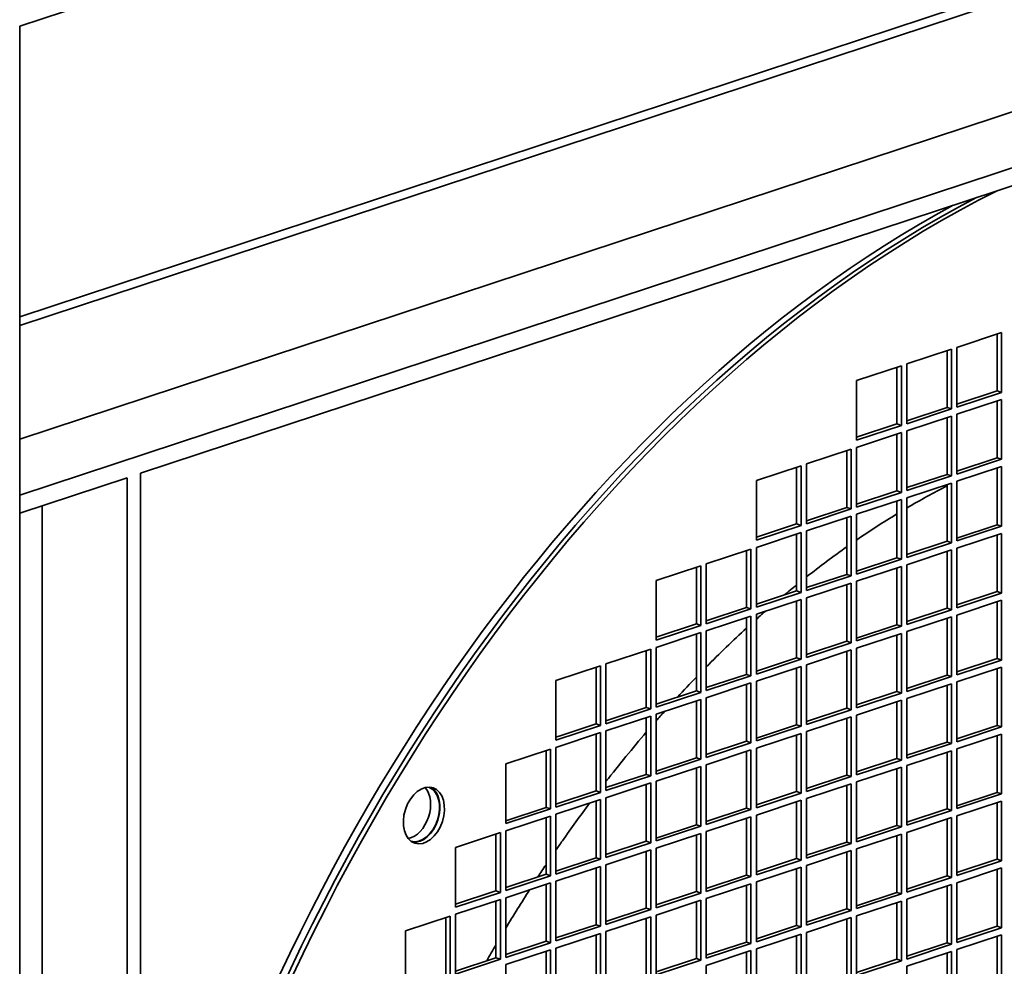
# Model space of a CAD drawing. Header units: millimetres. Extents: x 132 to 3320, y 40 to 2336.
# Tile 19 of 38: x 2938 to 3038, y 902 to 997. Entities that reach past the tile are written whole.
import ezdxf

# ---------------------------------------------------------------- set-up
doc = ezdxf.new("R2010")
doc.units = ezdxf.units.MM
doc.header["$LTSCALE"] = 8
doc.layers.add('Krawędzie widoczne(ISO)', color=7, linetype='Continuous', lineweight=35, true_color=0x262659)

msp = doc.modelspace()

# ---------------------------------------------------------------- linework, layer by layer
at = {"layer": 'Krawędzie widoczne(ISO)'}
for p, q in [((3230.223, 1093.098), (2938.329, 996.794)), ((2938.329, 967.412), (3219.588, 1060.207)), ((3220.946, 1059.759), (2938.329, 966.516)), ((3220.946, 1048.28), (2938.329, 955.037)), ((3229.544, 1045.443), (2938.329, 949.363)), ((2950.548, 951.582), (3167.771, 1023.25)), ((2938.329, 996.794), (2938.329, 537.629)), ((3033.093, 964.311), (3037.619, 965.804)), ((3037.619, 965.804), (3037.619, 959.762)), ((3037.166, 964.393), (3037.166, 965.655)), ((3028.025, 962.638), (3032.55, 964.132)), ((3032.097, 961.581), (3032.097, 963.982)), ((3032.55, 964.132), (3032.55, 958.09)), ((3033.093, 958.269), (3033.093, 964.311)), ((3037.166, 959.911), (3037.166, 964.393)), ((3022.956, 960.966), (3027.481, 962.459)), ((3027.029, 958.379), (3027.029, 962.31)), ((3027.481, 962.459), (3027.481, 956.418)), ((3028.025, 956.597), (3028.025, 962.638)), ((3022.956, 954.925), (3022.956, 960.966)), ((3032.097, 958.239), (3032.097, 961.581)), ((3033.093, 958.568), (3037.166, 959.911)), ((3037.166, 959.911), (3037.619, 959.762)), ((3037.619, 959.762), (3033.093, 958.269)), ((3033.093, 957.544), (3037.619, 959.037)), ((3037.166, 953.145), (3037.166, 958.888)), ((3037.619, 959.037), (3037.619, 952.996)), ((3027.029, 956.567), (3027.029, 958.379)), ((3028.025, 956.895), (3032.097, 958.239)), ((3032.55, 958.09), (3028.025, 956.597)), ((3032.097, 958.239), (3032.55, 958.09)), ((3028.025, 955.872), (3032.55, 957.365)), ((3032.097, 951.473), (3032.097, 957.216)), ((3032.55, 957.365), (3032.55, 951.323)), ((3033.093, 951.502), (3033.093, 957.544)), ((3022.956, 955.223), (3027.029, 956.567)), ((3027.481, 956.418), (3022.956, 954.925)), ((3027.029, 956.567), (3027.481, 956.418)), ((3028.025, 949.83), (3028.025, 955.872)), ((3022.956, 954.2), (3027.481, 955.693)), ((3027.029, 949.8), (3027.029, 955.543)), ((3027.481, 955.693), (3027.481, 949.651)), ((3017.887, 952.527), (3022.413, 954.02)), ((3021.96, 948.128), (3021.96, 953.871)), ((3022.413, 954.02), (3022.413, 947.979)), ((3022.956, 948.158), (3022.956, 954.2)), ((3033.093, 951.801), (3037.166, 953.145)), ((3037.619, 952.996), (3033.093, 951.502)), ((3037.166, 953.145), (3037.619, 952.996)), ((3012.819, 950.855), (3017.344, 952.348)), ((3016.892, 950.741), (3016.892, 952.199)), ((3017.344, 952.348), (3017.344, 946.307)), ((3017.887, 946.486), (3017.887, 952.527)), ((3033.093, 950.777), (3037.619, 952.271)), ((3037.166, 946.378), (3037.166, 952.121)), ((3037.619, 952.271), (3037.619, 946.229)), ((2938.329, 947.551), (2949.191, 951.134)), ((2949.191, 951.134), (2949.191, 661.136)), ((2950.548, 661.584), (2950.548, 951.582)), ((3012.819, 944.813), (3012.819, 950.855)), ((3028.025, 950.129), (3032.097, 951.473)), ((3032.55, 951.323), (3028.025, 949.83)), ((3032.097, 951.473), (3032.55, 951.323)), ((3016.892, 946.456), (3016.892, 950.741)), ((3028.025, 949.105), (3032.55, 950.598)), ((3032.097, 944.706), (3032.097, 950.449)), ((3032.55, 950.598), (3032.55, 944.557)), ((3033.093, 944.736), (3033.093, 950.777)), ((3022.956, 948.457), (3027.029, 949.8)), ((3027.481, 949.651), (3022.956, 948.158)), ((3022.956, 947.433), (3027.481, 948.926)), ((3027.029, 949.8), (3027.481, 949.651)), ((3027.481, 948.926), (3027.481, 942.884)), ((3028.025, 943.064), (3028.025, 949.105)), ((2940.592, 948.297), (2940.592, 663.973)), ((3017.887, 946.784), (3021.96, 948.128)), ((3022.413, 947.979), (3017.887, 946.486)), ((3021.96, 948.128), (3022.413, 947.979)), ((3027.029, 943.034), (3027.029, 948.777)), ((3017.887, 945.761), (3022.413, 947.254)), ((3021.96, 941.361), (3021.96, 947.104)), ((3022.413, 947.254), (3022.413, 941.212)), ((3022.956, 941.391), (3022.956, 947.433)), ((3012.819, 945.112), (3016.892, 946.456)), ((3017.344, 946.307), (3012.819, 944.813)), ((3016.892, 946.456), (3017.344, 946.307)), ((3033.093, 945.034), (3037.166, 946.378)), ((3037.619, 946.229), (3033.093, 944.736)), ((3037.166, 946.378), (3037.619, 946.229)), ((3012.819, 944.088), (3017.344, 945.582)), ((3016.892, 939.689), (3016.892, 945.432)), ((3017.344, 945.582), (3017.344, 939.54)), ((3017.887, 939.719), (3017.887, 945.761)), ((3033.093, 944.011), (3037.619, 945.504)), ((3037.166, 939.612), (3037.166, 945.355)), ((3037.619, 945.504), (3037.619, 939.462)), ((3007.75, 942.416), (3012.276, 943.909)), ((3012.276, 943.909), (3012.276, 937.868)), ((3012.819, 938.047), (3012.819, 944.088)), ((3028.025, 943.362), (3032.097, 944.706)), ((3032.55, 944.557), (3028.025, 943.064)), ((3032.097, 944.706), (3032.55, 944.557)), ((3033.093, 937.969), (3033.093, 944.011)), ((3011.823, 938.017), (3011.823, 943.76)), ((3022.956, 941.69), (3027.029, 943.034)), ((3027.481, 942.884), (3022.956, 941.391)), ((3027.029, 943.034), (3027.481, 942.884)), ((3028.025, 942.339), (3032.55, 943.832)), ((3032.097, 937.939), (3032.097, 943.682)), ((3032.55, 943.832), (3032.55, 937.79)), ((3002.682, 940.744), (3007.207, 942.237)), ((3006.755, 941.288), (3006.755, 942.088)), ((3007.207, 942.237), (3007.207, 936.195)), ((3007.75, 936.375), (3007.75, 942.416)), ((3022.956, 940.666), (3027.481, 942.159)), ((3027.029, 936.267), (3027.029, 942.01)), ((3027.481, 942.159), (3027.481, 936.118)), ((3028.025, 936.297), (3028.025, 942.339)), ((3006.755, 936.345), (3006.755, 941.288)), ((3017.887, 940.018), (3021.96, 941.361)), ((3022.413, 941.212), (3017.887, 939.719)), ((3021.96, 941.361), (3022.413, 941.212)), ((3002.682, 934.702), (3002.682, 940.744)), ((3017.887, 938.994), (3022.413, 940.487)), ((3021.96, 934.595), (3021.96, 940.338)), ((3022.413, 940.487), (3022.413, 934.446)), ((3022.956, 934.625), (3022.956, 940.666)), ((3012.819, 938.345), (3016.892, 939.689)), ((3017.344, 939.54), (3012.819, 938.047)), ((3016.892, 939.689), (3017.344, 939.54)), ((3017.887, 932.952), (3017.887, 938.994)), ((3033.093, 938.268), (3037.166, 939.612)), ((3037.619, 939.462), (3033.093, 937.969)), ((3037.166, 939.612), (3037.619, 939.462)), ((3007.75, 936.673), (3011.823, 938.017)), ((3012.276, 937.868), (3007.75, 936.375)), ((3011.823, 938.017), (3012.276, 937.868)), ((3012.819, 937.322), (3017.344, 938.815)), ((3016.892, 932.923), (3016.892, 938.666)), ((3017.344, 938.815), (3017.344, 932.773)), ((3028.025, 936.596), (3032.097, 937.939)), ((3032.097, 937.939), (3032.55, 937.79)), ((3033.093, 937.244), (3037.619, 938.737)), ((3037.166, 932.845), (3037.166, 938.588)), ((3037.619, 938.737), (3037.619, 932.696)), ((3007.75, 935.65), (3012.276, 937.143)), ((3011.823, 931.25), (3011.823, 936.993)), ((3012.276, 937.143), (3012.276, 931.101)), ((3012.819, 931.28), (3012.819, 937.322)), ((3032.55, 937.79), (3028.025, 936.297)), ((3028.025, 935.572), (3032.55, 937.065)), ((3032.097, 931.173), (3032.097, 936.916)), ((3032.55, 937.065), (3032.55, 931.023)), ((3033.093, 931.203), (3033.093, 937.244)), ((3002.682, 935.001), (3006.755, 936.345)), ((3007.207, 936.195), (3002.682, 934.702)), ((3006.755, 936.345), (3007.207, 936.195)), ((3022.956, 934.923), (3027.029, 936.267)), ((3027.481, 936.118), (3022.956, 934.625)), ((3027.029, 936.267), (3027.481, 936.118)), ((3002.682, 933.977), (3007.207, 935.47)), ((3006.755, 929.578), (3006.755, 935.321)), ((3007.207, 935.47), (3007.207, 929.429)), ((3007.75, 929.608), (3007.75, 935.65)), ((3022.956, 933.9), (3027.481, 935.393)), ((3027.029, 929.5), (3027.029, 935.243)), ((3027.481, 935.393), (3027.481, 929.351)), ((3028.025, 929.53), (3028.025, 935.572)), ((3002.682, 927.936), (3002.682, 933.977)), ((3017.887, 933.251), (3021.96, 934.595)), ((3022.413, 934.446), (3017.887, 932.952)), ((3021.96, 934.595), (3022.413, 934.446)), ((3022.956, 927.858), (3022.956, 933.9)), ((2997.613, 932.305), (3002.139, 933.798)), ((3001.686, 927.906), (3001.686, 933.649)), ((3002.139, 933.798), (3002.139, 927.757)), ((3012.819, 931.579), (3016.892, 932.923)), ((3016.892, 932.923), (3017.344, 932.773)), ((3017.887, 932.227), (3022.413, 933.721)), ((3021.96, 927.828), (3021.96, 933.571)), ((3022.413, 933.721), (3022.413, 927.679)), ((2992.545, 930.633), (2997.07, 932.126)), ((2996.618, 929.695), (2996.618, 931.977)), ((2997.07, 932.126), (2997.07, 926.084)), ((2997.613, 926.263), (2997.613, 932.305)), ((3017.344, 932.773), (3012.819, 931.28)), ((3012.819, 930.555), (3017.344, 932.048)), ((3016.892, 926.156), (3016.892, 931.899)), ((3017.344, 932.048), (3017.344, 926.007)), ((3017.887, 926.186), (3017.887, 932.227)), ((3033.093, 931.501), (3037.166, 932.845)), ((3037.619, 932.696), (3033.093, 931.203)), ((3033.093, 930.478), (3037.619, 931.971)), ((3037.166, 932.845), (3037.619, 932.696)), ((3037.619, 931.971), (3037.619, 925.929)), ((3007.75, 929.907), (3011.823, 931.25)), ((3012.276, 931.101), (3007.75, 929.608)), ((3011.823, 931.25), (3012.276, 931.101)), ((3028.025, 929.829), (3032.097, 931.173)), ((3032.55, 931.023), (3028.025, 929.53)), ((3032.097, 931.173), (3032.55, 931.023)), ((3037.166, 926.078), (3037.166, 931.821)), ((2992.545, 924.591), (2992.545, 930.633)), ((3007.75, 928.883), (3012.276, 930.376)), ((3011.823, 924.484), (3011.823, 930.227)), ((3012.276, 930.376), (3012.276, 924.334)), ((3012.819, 924.514), (3012.819, 930.555)), ((3028.025, 928.805), (3032.55, 930.298)), ((3032.097, 924.406), (3032.097, 930.149)), ((3032.55, 930.298), (3032.55, 924.257)), ((3033.093, 924.436), (3033.093, 930.478)), ((2996.618, 926.234), (2996.618, 929.695)), ((3002.682, 928.234), (3006.755, 929.578)), ((3007.207, 929.429), (3002.682, 927.936)), ((3006.755, 929.578), (3007.207, 929.429)), ((3022.956, 928.157), (3027.029, 929.5)), ((3027.481, 929.351), (3022.956, 927.858)), ((3027.029, 929.5), (3027.481, 929.351)), ((2997.613, 926.562), (3001.686, 927.906)), ((3001.686, 927.906), (3002.139, 927.757)), ((3002.682, 927.211), (3007.207, 928.704)), ((3006.755, 922.811), (3006.755, 928.554)), ((3007.207, 928.704), (3007.207, 922.662)), ((3007.75, 922.841), (3007.75, 928.883)), ((3022.956, 927.133), (3027.481, 928.626)), ((3027.029, 922.734), (3027.029, 928.477)), ((3027.481, 928.626), (3027.481, 922.584)), ((3028.025, 922.764), (3028.025, 928.805)), ((3002.139, 927.757), (2997.613, 926.263)), ((2997.613, 925.538), (3002.139, 927.032)), ((3002.139, 927.032), (3002.139, 920.99)), ((3002.682, 921.169), (3002.682, 927.211)), ((3017.887, 926.484), (3021.96, 927.828)), ((3022.413, 927.679), (3017.887, 926.186)), ((3017.887, 925.461), (3022.413, 926.954)), ((3021.96, 927.828), (3022.413, 927.679)), ((3022.413, 926.954), (3022.413, 920.912)), ((3022.956, 921.091), (3022.956, 927.133)), ((2997.07, 926.084), (2992.545, 924.591)), ((2993.095, 925.071), (2996.618, 926.234)), ((2996.618, 926.234), (2997.07, 926.084)), ((3001.686, 921.139), (3001.686, 926.882)), ((3012.819, 924.812), (3016.892, 926.156)), ((3017.344, 926.007), (3012.819, 924.514)), ((3016.892, 926.156), (3017.344, 926.007)), ((3021.96, 921.062), (3021.96, 926.805)), ((3033.093, 924.735), (3037.166, 926.078)), ((3037.619, 925.929), (3033.093, 924.436)), ((3037.166, 926.078), (3037.619, 925.929)), ((2992.545, 923.866), (2997.07, 925.359)), ((2992.545, 924.89), (2993.095, 925.071)), ((2996.618, 919.467), (2996.618, 925.21)), ((2997.07, 925.359), (2997.07, 919.318)), ((2997.613, 919.497), (2997.613, 925.538)), ((3012.819, 923.789), (3017.344, 925.282)), ((3016.892, 919.389), (3016.892, 925.132)), ((3017.344, 925.282), (3017.344, 919.24)), ((3017.887, 919.419), (3017.887, 925.461)), ((3033.093, 923.711), (3037.619, 925.204)), ((3037.166, 919.312), (3037.166, 925.055)), ((3037.619, 925.204), (3037.619, 919.162)), ((3007.75, 923.14), (3011.823, 924.484)), ((3012.276, 924.334), (3007.75, 922.841)), ((3011.823, 924.484), (3012.276, 924.334)), ((3028.025, 923.062), (3032.097, 924.406)), ((3032.55, 924.257), (3028.025, 922.764)), ((3032.097, 924.406), (3032.55, 924.257)), ((2987.476, 922.194), (2992.002, 923.687)), ((2991.549, 922.931), (2991.549, 923.538)), ((2991.549, 917.795), (2991.549, 922.931)), ((2992.002, 923.687), (2992.002, 917.645)), ((2992.545, 917.825), (2992.545, 923.866)), ((3007.75, 922.116), (3012.276, 923.609)), ((3011.823, 917.717), (3011.823, 923.46)), ((3012.276, 923.609), (3012.276, 917.568)), ((3012.819, 917.747), (3012.819, 923.789)), ((3028.025, 922.039), (3032.55, 923.532)), ((3032.097, 917.639), (3032.097, 923.382)), ((3032.55, 923.532), (3032.55, 917.49)), ((3033.093, 917.669), (3033.093, 923.711)), ((2987.476, 916.152), (2987.476, 922.194)), ((3002.682, 921.468), (3006.755, 922.811)), ((3007.207, 922.662), (3002.682, 921.169)), ((3002.682, 920.444), (3007.207, 921.937)), ((3006.755, 922.811), (3007.207, 922.662)), ((3007.207, 921.937), (3007.207, 915.895)), ((3007.75, 916.075), (3007.75, 922.116)), ((3022.956, 921.39), (3027.029, 922.734)), ((3027.481, 922.584), (3022.956, 921.091)), ((3027.029, 922.734), (3027.481, 922.584)), ((3028.025, 915.997), (3028.025, 922.039)), ((2997.613, 919.795), (3001.686, 921.139)), ((3002.139, 920.99), (2997.613, 919.497)), ((3001.686, 921.139), (3002.139, 920.99)), ((3006.755, 916.045), (3006.755, 921.788)), ((3017.887, 919.718), (3021.96, 921.062)), ((3021.96, 921.062), (3022.413, 920.912)), ((3022.956, 920.366), (3027.481, 921.86)), ((3027.029, 915.967), (3027.029, 921.71)), ((3027.481, 921.86), (3027.481, 915.818)), ((2997.613, 918.772), (3002.139, 920.265)), ((3001.686, 914.373), (3001.686, 920.116)), ((3002.139, 920.265), (3002.139, 914.223)), ((3002.682, 914.402), (3002.682, 920.444)), ((3022.413, 920.912), (3017.887, 919.419)), ((3017.887, 918.694), (3022.413, 920.187)), ((3021.96, 914.295), (3021.96, 920.038)), ((3022.413, 920.187), (3022.413, 914.146)), ((3022.956, 914.325), (3022.956, 920.366)), ((2992.545, 918.123), (2996.618, 919.467)), ((2997.07, 919.318), (2992.545, 917.825)), ((2996.618, 919.467), (2997.07, 919.318)), ((3012.819, 918.046), (3016.892, 919.389)), ((3017.344, 919.24), (3012.819, 917.747)), ((3016.892, 919.389), (3017.344, 919.24)), ((3033.093, 917.968), (3037.166, 919.312)), ((3037.619, 919.162), (3033.093, 917.669)), ((3037.166, 919.312), (3037.619, 919.162)), ((2992.545, 917.1), (2997.07, 918.593)), ((2996.618, 912.7), (2996.618, 918.443)), ((2997.07, 918.593), (2997.07, 912.551)), ((2997.613, 912.73), (2997.613, 918.772)), ((3012.819, 917.022), (3017.344, 918.515)), ((3016.892, 912.623), (3016.892, 918.366)), ((3017.344, 918.515), (3017.344, 912.473)), ((3017.887, 912.653), (3017.887, 918.694)), ((3033.093, 916.944), (3037.619, 918.437)), ((3037.166, 912.545), (3037.166, 918.288)), ((3037.619, 918.437), (3037.619, 912.396)), ((2987.476, 916.451), (2991.549, 917.795)), ((2992.002, 917.645), (2987.476, 916.152)), ((2991.549, 917.795), (2992.002, 917.645)), ((2992.545, 911.058), (2992.545, 917.1)), ((3007.75, 916.373), (3011.823, 917.717)), ((3012.276, 917.568), (3007.75, 916.075)), ((3011.823, 917.717), (3012.276, 917.568)), ((3012.819, 910.98), (3012.819, 917.022)), ((3028.025, 916.296), (3032.097, 917.639)), ((3032.55, 917.49), (3028.025, 915.997)), ((3032.097, 917.639), (3032.55, 917.49)), ((2987.476, 915.427), (2992.002, 916.92)), ((2991.549, 911.028), (2991.549, 916.771)), ((2992.002, 916.92), (2992.002, 910.879)), ((3002.682, 914.701), (3006.755, 916.045)), ((3006.755, 916.045), (3007.207, 915.895)), ((3007.75, 915.35), (3012.276, 916.843)), ((3011.823, 910.95), (3011.823, 916.693)), ((3012.276, 916.843), (3012.276, 910.801)), ((3022.956, 914.623), (3027.029, 915.967)), ((3027.029, 915.967), (3027.481, 915.818)), ((3028.025, 915.272), (3032.55, 916.765)), ((3032.097, 910.873), (3032.097, 916.616)), ((3032.55, 916.765), (3032.55, 910.723)), ((3033.093, 910.903), (3033.093, 916.944)), ((2982.408, 913.755), (2986.933, 915.248)), ((2986.481, 909.356), (2986.481, 915.099)), ((2986.933, 915.248), (2986.933, 909.206)), ((2987.476, 909.386), (2987.476, 915.427)), ((3007.207, 915.895), (3002.682, 914.402)), ((3002.682, 913.677), (3007.207, 915.17)), ((3006.755, 909.278), (3006.755, 915.021)), ((3007.207, 915.17), (3007.207, 909.129)), ((3007.75, 909.308), (3007.75, 915.35)), ((3027.481, 915.818), (3022.956, 914.325)), ((3022.956, 913.6), (3027.481, 915.093)), ((3027.481, 915.093), (3027.481, 909.051)), ((3028.025, 909.23), (3028.025, 915.272)), ((2997.613, 913.029), (3001.686, 914.373)), ((3002.139, 914.223), (2997.613, 912.73)), ((3001.686, 914.373), (3002.139, 914.223)), ((3017.887, 912.951), (3021.96, 914.295)), ((3022.413, 914.146), (3017.887, 912.653)), ((3021.96, 914.295), (3022.413, 914.146)), ((3027.029, 909.201), (3027.029, 914.944)), ((2982.408, 907.713), (2982.408, 913.755)), ((2997.613, 912.005), (3002.139, 913.498)), ((3001.686, 907.606), (3001.686, 913.349)), ((3002.139, 913.498), (3002.139, 907.457)), ((3002.682, 907.636), (3002.682, 913.677)), ((3017.887, 911.928), (3022.413, 913.421)), ((3021.96, 907.528), (3021.96, 913.271)), ((3022.413, 913.421), (3022.413, 907.379)), ((3022.956, 907.558), (3022.956, 913.6)), ((2992.545, 911.357), (2996.618, 912.7)), ((2997.07, 912.551), (2992.545, 911.058)), ((2996.618, 912.7), (2997.07, 912.551)), ((2997.613, 905.964), (2997.613, 912.005)), ((3012.819, 911.279), (3016.892, 912.623)), ((3017.344, 912.473), (3012.819, 910.98)), ((3016.892, 912.623), (3017.344, 912.473)), ((3033.093, 911.201), (3037.166, 912.545)), ((3037.619, 912.396), (3033.093, 910.903)), ((3037.166, 912.545), (3037.619, 912.396)), ((2987.476, 909.684), (2991.549, 911.028)), ((2991.549, 911.028), (2992.002, 910.879)), ((2992.545, 910.333), (2997.07, 911.826)), ((2996.618, 905.934), (2996.618, 911.677)), ((2997.07, 911.826), (2997.07, 905.784)), ((3012.819, 910.255), (3017.344, 911.748)), ((3016.892, 905.856), (3016.892, 911.599)), ((3017.344, 911.748), (3017.344, 905.707)), ((3017.887, 905.886), (3017.887, 911.928)), ((3033.093, 910.178), (3037.619, 911.671)), ((3037.166, 905.778), (3037.166, 911.521)), ((3037.619, 911.671), (3037.619, 905.629)), ((2992.002, 910.879), (2987.476, 909.386)), ((2987.476, 908.661), (2992.002, 910.154)), ((2991.549, 904.261), (2991.549, 910.004)), ((2992.002, 910.154), (2992.002, 904.112)), ((2992.545, 904.291), (2992.545, 910.333)), ((3007.75, 909.607), (3011.823, 910.95)), ((3012.276, 910.801), (3007.75, 909.308)), ((3007.75, 908.583), (3012.276, 910.076)), ((3011.823, 910.95), (3012.276, 910.801)), ((3012.276, 910.076), (3012.276, 904.034)), ((3012.819, 904.214), (3012.819, 910.255)), ((3028.025, 909.529), (3032.097, 910.873)), ((3032.55, 910.723), (3028.025, 909.23)), ((3028.025, 908.505), (3032.55, 909.998)), ((3032.097, 910.873), (3032.55, 910.723)), ((3032.55, 909.998), (3032.55, 903.957)), ((3033.093, 904.136), (3033.093, 910.178)), ((2982.408, 908.012), (2986.481, 909.356)), ((2986.933, 909.206), (2982.408, 907.713)), ((2986.481, 909.356), (2986.933, 909.206)), ((3002.682, 907.934), (3006.755, 909.278)), ((3007.207, 909.129), (3002.682, 907.636)), ((3006.755, 909.278), (3007.207, 909.129)), ((3011.823, 904.184), (3011.823, 909.927)), ((3022.956, 907.857), (3027.029, 909.201)), ((3027.481, 909.051), (3022.956, 907.558)), ((3027.029, 909.201), (3027.481, 909.051)), ((3032.097, 904.106), (3032.097, 909.849)), ((2982.408, 906.988), (2986.933, 908.481)), ((2986.481, 902.589), (2986.481, 908.332)), ((2986.933, 908.481), (2986.933, 902.44)), ((2987.476, 902.619), (2987.476, 908.661)), ((3002.682, 906.911), (3007.207, 908.404)), ((3006.755, 902.512), (3006.755, 908.255)), ((3007.207, 908.404), (3007.207, 902.362)), ((3007.75, 902.541), (3007.75, 908.583)), ((3022.956, 906.833), (3027.481, 908.326)), ((3027.029, 902.434), (3027.029, 908.177)), ((3027.481, 908.326), (3027.481, 902.285)), ((3028.025, 902.464), (3028.025, 908.505)), ((2997.613, 906.262), (3001.686, 907.606)), ((3002.139, 907.457), (2997.613, 905.964)), ((3001.686, 907.606), (3002.139, 907.457)), ((3017.887, 906.185), (3021.96, 907.528)), ((3022.413, 907.379), (3017.887, 905.886)), ((3021.96, 907.528), (3022.413, 907.379)), ((2977.339, 905.316), (2981.865, 906.809)), ((2981.412, 900.917), (2981.412, 906.66)), ((2981.865, 906.809), (2981.865, 900.768)), ((2982.408, 900.947), (2982.408, 906.988)), ((2997.613, 905.239), (3002.139, 906.732)), ((3001.686, 900.839), (3001.686, 906.582)), ((3002.139, 906.732), (3002.139, 900.69)), ((3002.682, 900.869), (3002.682, 906.911)), ((3017.887, 905.161), (3022.413, 906.654)), ((3021.96, 900.762), (3021.96, 906.505)), ((3022.413, 906.654), (3022.413, 900.612)), ((3022.956, 900.792), (3022.956, 906.833)), ((2977.339, 899.275), (2977.339, 905.316)), ((2992.545, 904.59), (2996.618, 905.934)), ((2997.07, 905.784), (2992.545, 904.291)), ((2992.545, 903.566), (2997.07, 905.059)), ((2996.618, 905.934), (2997.07, 905.784)), ((2997.07, 905.059), (2997.07, 899.018)), ((2997.613, 899.197), (2997.613, 905.239)), ((3012.819, 904.512), (3016.892, 905.856)), ((3017.344, 905.707), (3012.819, 904.214)), ((3016.892, 905.856), (3017.344, 905.707)), ((3017.887, 899.119), (3017.887, 905.161)), ((3033.093, 904.435), (3037.166, 905.778)), ((3037.619, 905.629), (3033.093, 904.136)), ((3037.166, 905.778), (3037.619, 905.629)), ((2987.476, 902.918), (2991.549, 904.261)), ((2992.002, 904.112), (2987.476, 902.619)), ((2991.549, 904.261), (2992.002, 904.112)), ((2996.618, 899.167), (2996.618, 904.91)), ((3007.75, 902.84), (3011.823, 904.184)), ((3012.276, 904.034), (3007.75, 902.541)), ((3011.823, 904.184), (3012.276, 904.034)), ((3012.819, 903.489), (3017.344, 904.982)), ((3016.892, 899.089), (3016.892, 904.832)), ((3017.344, 904.982), (3017.344, 898.94)), ((3028.025, 902.762), (3032.097, 904.106)), ((3032.097, 904.106), (3032.55, 903.957)), ((3033.093, 903.411), (3037.619, 904.904)), ((3037.166, 899.012), (3037.166, 904.755)), ((3037.619, 904.904), (3037.619, 898.862)), ((2987.476, 901.894), (2992.002, 903.387)), ((2991.549, 897.495), (2991.549, 903.238)), ((2992.002, 903.387), (2992.002, 897.345)), ((2992.545, 897.525), (2992.545, 903.566)), ((3007.75, 901.816), (3012.276, 903.309)), ((3011.823, 897.417), (3011.823, 903.16)), ((3012.276, 903.309), (3012.276, 897.268)), ((3012.819, 897.447), (3012.819, 903.489)), ((3032.55, 903.957), (3028.025, 902.464)), ((3028.025, 901.739), (3032.55, 903.232)), ((3032.097, 897.34), (3032.097, 903.083)), ((3032.55, 903.232), (3032.55, 897.19)), ((3033.093, 897.369), (3033.093, 903.411)), ((2982.408, 901.245), (2986.481, 902.589)), ((2986.933, 902.44), (2982.408, 900.947)), ((2986.481, 902.589), (2986.933, 902.44)), ((3002.682, 901.168), (3006.755, 902.512)), ((3007.207, 902.362), (3002.682, 900.869)), ((3006.755, 902.512), (3007.207, 902.362)), ((3022.956, 901.09), (3027.029, 902.434)), ((3027.481, 902.285), (3022.956, 900.792)), ((3027.029, 902.434), (3027.481, 902.285)), ((2987.476, 895.852), (2987.476, 901.894)), ((3007.75, 895.775), (3007.75, 901.816)), ((3028.025, 895.697), (3028.025, 901.739))]:
    msp.add_line(p, q, dxfattribs=at)
for centre, major_axis, start_param, end_param in [((3050.561, 845.254), (46.621, 141.308), 2.345679, 6.614606), ((3050.561, 845.254), (46.621, 141.308), 0.586676, 1.714011), ((3050.109, 845.403), (46.621, 141.308), 0.602414, 1.700445), ((3049.204, 845.702), (46.521, 141.004), 0.616609, 1.680669), ((2977.844, 917.426), (-0.902, -2.735), 0.348632, 2.792961), ((2978.749, 917.127), (0.902, 2.735), 3.174898, 6.24988), ((2978.749, 917.127), (-0.922, -2.796), 0.121547, 3.020046)]:
    msp.add_ellipse(centre, major_axis=major_axis, ratio=0.667513, start_param=start_param, end_param=end_param, dxfattribs=at)
msp.add_ellipse((2979.201, 916.978), major_axis=(0.922, 2.796), ratio=0.667513, dxfattribs=at)
for points in [[(3032.097, 950.307), (3030.747, 949.617), (3029.389, 948.871), (3028.025, 948.068)], [(3027.029, 947.472), (3025.674, 946.649), (3024.316, 945.77), (3022.956, 944.836)], [(3021.96, 944.142), (3020.601, 943.182), (3019.243, 942.167), (3017.887, 941.098)], [(3016.892, 940.302), (3016.477, 939.966), (3016.062, 939.625), (3015.648, 939.279)], [(3011.823, 935.925), (3010.455, 934.668), (3009.096, 933.357), (3007.75, 931.994)], [(3006.755, 930.974), (3006.115, 930.31), (3005.478, 929.635), (3004.844, 928.948)], [(3003.518, 927.487), (3003.238, 927.174), (3002.96, 926.859), (3002.682, 926.542)], [(3001.686, 925.393), (3000.307, 923.782), (2998.948, 922.116), (2997.613, 920.4)], [(2991.549, 911.994), (2991.275, 911.584), (2991.001, 911.172), (2990.73, 910.758)], [(2989.885, 909.455), (2989.068, 908.181), (2988.265, 906.887), (2987.476, 905.575)], [(2986.481, 903.896), (2986.168, 903.361), (2985.858, 902.823), (2985.55, 902.282)]]:
    msp.add_open_spline(points, degree=3, dxfattribs=at)
for points, knots in [([(3013.704, 937.614), (3013.586, 937.51), (3013.468, 937.407), (3013.173, 937.145), (3012.996, 936.988), (3012.819, 936.829)], [0.38911695, 0.38911695, 0.38911695, 0.38911695, 0.39403767, 0.39403767, 0.40144831, 0.40144831, 0.40144831, 0.40144831]), ([(2995.956, 918.225), (2995.026, 916.98), (2994.109, 915.711), (2992.985, 914.101), (2992.764, 913.782), (2992.545, 913.463)], [0.64699581, 0.64699581, 0.64699581, 0.64699581, 0.6901767, 0.6901767, 0.70076102, 0.70076102, 0.70076102, 0.70076102])]:
    msp.add_open_spline(points, degree=3, knots=knots, dxfattribs=at)

doc.saveas('drawing.dxf')
